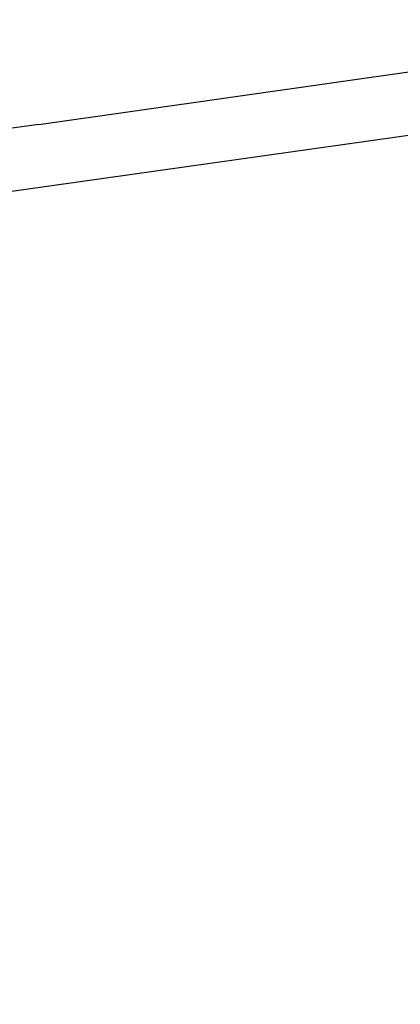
# Model space of a CAD drawing. Extents: x 446388 to 447135, y 445359 to 446567.
# Tile 38 of 39: x 446674 to 446826, y 446174 to 446567. Entities that reach past the tile are written whole.
import ezdxf

# ---------------------------------------------------------------- set-up
doc = ezdxf.new("R2010")
doc.units = 0
doc.header["$LTSCALE"] = 2
doc.header["$MEASUREMENT"] = 0
doc.linetypes.add('AUSGEZOGEN', pattern=[0])
doc.layers.get('0').update_dxf_attribs({"linetype": 'AUSGEZOGEN'})
for name, color, linetype in [('FBR', 8, 'CONTINUOUS'), ('Planeinteilung', 6, 'CONTINUOUS'), ('RAHMEN', 250, 'AUSGEZOGEN')]:
    doc.layers.add(name, color=color, linetype=linetype)

# ---------------------------------------------------------------- blocks, each defined once
blk = doc.blocks.new('1135594')
for q in [(0, 594), (0, 0)]:
    blk.add_line((0, 297), q)
at = {"layer": 'RAHMEN'}
blk.add_line((25, 589), (25, 5), dxfattribs=at)

msp = doc.modelspace()

# ---------------------------------------------------------------- linework, layer by layer
at = {"layer": 'FBR'}
for points in [[(446586.89, 446089.83, 0.000001), (446588.96, 446075.27, 0.000001), (446590.43, 446064.91, 0.000008), (446592.18, 446052.58, -0.000007), (446593.94, 446040.25, -0.00042)], [(446541.78, 446408.04, 0.000047), (446543.68, 446394.66, 0.000096), (446544.97, 446385.63, 0.000041), (446546.74, 446373.21, -0.000018), (446548.51, 446360.8, -0.000019), (446550.8, 446344.73, -0.000035), (446552.01, 446336.29, -0.000425), (446553.76, 446323.94, 0.000128), (446555.51, 446311.59, 0.000198), (446557.25, 446299.34, -0.000289), (446558.99, 446287.1, -0.000481), (446560.73, 446274.73, 0.000343), (446562.47, 446262.37, 0.000196), (446564.23, 446249.99, -0.000413), (446565.99, 446237.6, -0.000013), (446566.97, 446230.67, -0.000005), (446569.44, 446213.12, -0.000025), (446571.19, 446200.72, 0.000056), (446572.93, 446188.31, 0.000769), (446574.26, 446179.02, -0.000467), (446576.45, 446163.73, -0.000132)], [(446575.59, 446412.44, 0), (446576.26, 446407.68, 0.000001), (446583.28, 446358.18, 0.000002), (446592.05, 446296.3, -0.000002), (446600.82, 446234.41, -0.000002), (446609.59, 446172.53, 0.000003), (446618.36, 446110.65, 0.000001), (446627.13, 446048.77, -0.000002), (446635.9, 445986.89, 0), (446649.17, 445893.31, 0), (446660.46, 445813.62), (446674.49, 445714.61, 0.000001), (446678.79, 445684.29, 0.000001), (446687.67, 445621.67)], [(446614.87, 445892.35, 0.000003), (446616.86, 445878.27, 0.000004)]]:
    msp.add_lwpolyline(points, format="xyb", dxfattribs=at)

# ---------------------------------------------------------------- block references
at = {"layer": 'Planeinteilung', "linetype": 'Continuous', "rotation": 278.0670474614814}
msp.add_blockref('1135594', (446387.84, 446483.19), dxfattribs=at)

doc.saveas('drawing.dxf')
